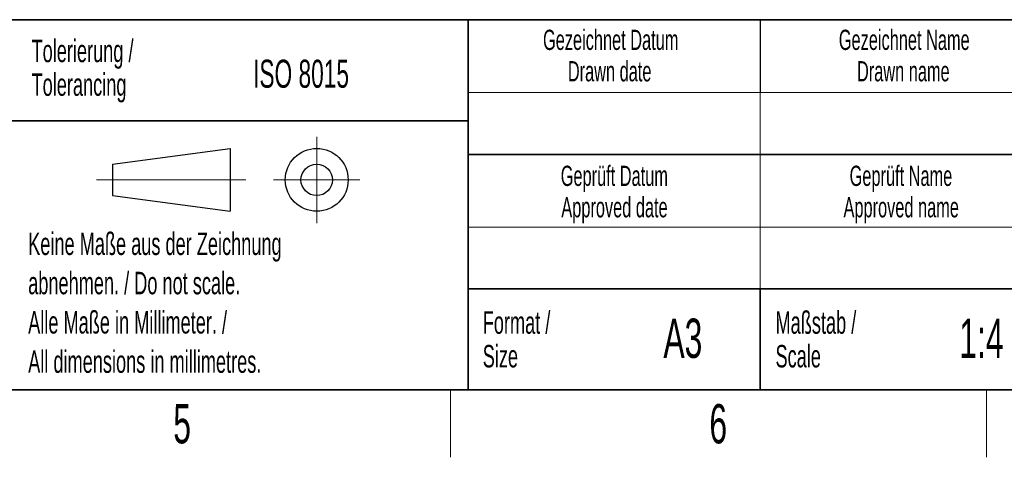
# Model space of a CAD drawing. Header units: millimetres. Extents: x 5 to 418, y 2 to 292.
# Tile 8 of 16: x 226 to 314, y 6 to 45. Entities that reach past the tile are written whole.
import ezdxf

# ---------------------------------------------------------------- set-up
doc = ezdxf.new("R2010")
doc.units = ezdxf.units.MM
doc.layers.add('SLD-0', color=7, linetype='Continuous')
doc.styles.add('SLDTEXTSTYLE0', font='TXT', dxfattribs={"width": 0.605})

msp = doc.modelspace()

# ---------------------------------------------------------------- linework, layer by layer
at = {"layer": 'SLD-0', "lineweight": 35}
for p, q in [((225.6167, 45), (266.3305, 45)), ((266.3305, 12), (266.3305, 45)), ((266.3305, 45), (266.3305, 12)), ((318, 45), (266.3305, 45)), ((225.6167, 36), (266.3305, 36)), ((266.3305, 33), (318, 33)), ((266.3305, 21), (318, 21)), ((292.3305, 21), (292.3305, 12)), ((26, 12), (408, 12)), ((225.6167, 12), (266.3305, 12)), ((266.3305, 12), (318, 12))]:
    msp.add_line(p, q, dxfattribs=at)
at = {"layer": 'SLD-0'}
msp.add_line((292.3305, 45), (292.3305, 38.5), dxfattribs=at)
at = {"layer": 'SLD-0', "lineweight": 18}
for p, q in [((266.3305, 38.5), (318, 38.5)), ((292.3305, 38.5), (292.3305, 33)), ((252.8396, 34.5746), (252.8396, 26.8746)), ((292.3305, 33), (292.3305, 26.5)), ((233.2396, 30.7246), (246.5396, 30.7246)), ((248.9896, 30.7246), (256.6896, 30.7246)), ((266.3305, 26.5), (318, 26.5)), ((292.3305, 26.5), (292.3305, 21)), ((264.75, 6), (264.75, 12)), ((312.5, 6), (312.5, 12))]:
    msp.add_line(p, q, dxfattribs=at)
at = {"layer": 'SLD-0', "lineweight": 25}
for p, q in [((234.6396, 32.1246), (245.1396, 33.5246)), ((245.1396, 33.5246), (245.1396, 27.9246)), ((234.6396, 32.1246), (234.6396, 29.3246)), ((234.6396, 29.3246), (245.1396, 27.9246))]:
    msp.add_line(p, q, dxfattribs=at)
for radius in [2.8, 1.4]:
    msp.add_circle((252.8396, 30.7246), radius, dxfattribs=at)

# ---------------------------------------------------------------- texts
at = {"layer": 'SLD-0', "style": 'SLDTEXTSTYLE0'}
for s, insert, char_height, attachment_point in [('Gezeichnet Datum', (279.0254, 44.1039), 1.8, 2), ('Gezeichnet Name', (305.1708, 44.1039), 1.8, 2), ('Tolerierung /', (227.4391, 43.2172), 2, 1), ('ISO 8015', (247.1716, 41.4342), 2.5, 1), ('Drawn date', (278.9303, 41.3039), 1.8, 2), ('Drawn name', (305.0871, 41.3039), 1.8, 2), ('Tolerancing', (227.4391, 40.2172), 2, 1), ('Geprüft Datum', (279.3494, 31.9851), 1.8, 2), ('Geprüft Name', (304.8762, 31.9851), 1.8, 2), ('Approved date', (279.362, 29.1851), 1.8, 2), ('Approved name', (304.9003, 29.1851), 1.8, 2), ('Keine Maße aus der Zeichnung', (227.1404, 26.0307), 2, 1), ('abnehmen. / Do not scale.', (227.1404, 22.5307), 2, 1), ('Alle Maße in Millimeter. /', (227.1404, 19.0307), 2, 1), ('Format /', (267.6251, 19.0116), 2, 1), ('A3', (285.4515, 18.3609), 3.5, 2), ('Maßstab /', (293.7029, 19.0116), 2, 1), ('1:4', (312.0403, 18.3609), 3.5, 2), ('Size', (267.6251, 16.0116), 2, 1), ('Scale', (293.7029, 16.0116), 2, 1), ('All dimensions in millimetres.', (227.1404, 15.5307), 2, 1), ('5', (240.8527, 10.743), 3.5, 2), ('6', (288.6027, 10.743), 3.5, 2)]:
    msp.add_mtext(s, dxfattribs=dict(at, insert=insert, char_height=char_height, attachment_point=attachment_point))

doc.saveas('drawing.dxf')
